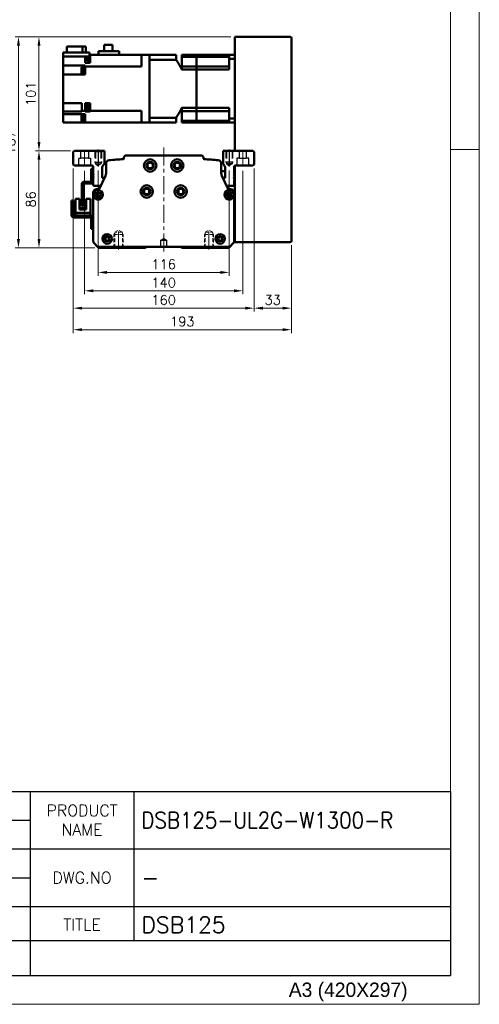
# Model space of a CAD drawing. Header units: millimetres. Extents: x 46891 to 50687, y 6223 to 10043.
# Tile 4 of 5: x 50280 to 50687, y 8529 to 9401. Entities that reach past the tile are written whole.
import ezdxf

# ---------------------------------------------------------------- set-up
doc = ezdxf.new("R2010")
doc.units = ezdxf.units.MM
doc.header["$LTSCALE"] = 0.5
for name, pattern in [('CENTER', [50.8, 31.75, -6.35, 6.35, -6.35]), ('HIDDEN', [9.525, 6.35, -3.175]), ('HIDDENX2', [19.05, 12.7, -6.35])]:
    doc.linetypes.add(name, pattern=pattern)
doc.layers.get('0').update_dxf_attribs({"lineweight": 20})
doc.layers.add('1', color=1, linetype='CENTER', lineweight=13)
doc.layers.add('외형선(ISO)', color=7, linetype='Continuous', lineweight=50)
for name, color, linetype in [('2', 2, 'HIDDENX2'), ('3', 3, 'Continuous'), ('C', 1, 'CENTER')]:
    doc.layers.add(name, color=color, linetype=linetype)
doc.styles.add('ACISOGDT', font='amgdt.shx')
doc.styles.add('DSR TEXT', font='romans.shx', dxfattribs={"bigfont": 'whgtxt.shx'})
doc.styles.get("Standard").update_dxf_attribs({"font": 'romans.shx', "bigfont": 'whgtxt.shx'})
doc.dimstyles.new('DSR', dxfattribs={"dimscale": 2, "dimtxt": 3, "dimasz": 3, "dimexe": 0.5, "dimexo": 0.5, "dimgap": 0.5, "dimtad": 1, "dimdsep": 46, "dimtxsty": 'Standard', "dimcen": 2.5, "dimclrd": 4, "dimclre": 4, "dimclrt": 2, "dimadec": 0, "dimazin": 2, "dimtfac": 1, "dimtmove": 0, "dimatfit": 3, "dimfxl": 0, "dimlwd": -1, "dimlwe": -1, "dimarcsym": 0})

# ---------------------------------------------------------------- blocks, each defined once
blk = doc.blocks.new('A$C13F00394')
at = {"layer": '3'}
for p, q in [((0, 32), (202.32, 32)), ((129.32, 32), (129.32, 0)), ((147.32, 32), (147.32, 6)), ((202.32, 32), (202.32, 0)), ((111.32, 27), (129.32, 27)), ((97.32, 22), (202.32, 22)), ((97.32, 17), (129.32, 17)), ((0, 12), (129.32, 12)), ((129.32, 12), (202.32, 12)), ((129.32, 6), (97.32, 6)), ((202.32, 6), (129.32, 6)), ((0, 0), (202.32, 0))]:
    blk.add_line(p, q, dxfattribs=at)
at = {"color": 7, "char_height": 2, "attachment_point": 5, "style": 'DSR TEXT'}
for s, insert in [('PRODUCT\\PNAME', (138.32, 27)), ('DWG.NO', (138.32, 17)), ('TITLE', (138.32, 8.83))]:
    blk.add_mtext(s, dxfattribs=dict(at, insert=insert))
blk = doc.blocks.new('A$C1C1952E1')
at = {"color": 1}
blk.add_lwpolyline([(0, 0), (420, 0), (420, 297), (0, 297)], close=True, dxfattribs=at)
at = {"color": 3}
blk.add_lwpolyline([(5, 5), (415, 5), (415, 292), (5, 292)], close=True, dxfattribs=at)
at = {"color": 7, "style": 'ACISOGDT'}
blk.add_text('A3 (420X297)', height=2.5, dxfattribs=at).set_placement((386.91, 1.28))
blk = doc.blocks.new('t8')
at = {"color": 2, "linetype": 'HIDDEN'}
for p, q in [((-4, 0), (-4, -12)), ((-3.4, -0.6), (-4, 0)), ((3.4, -0.6), (4, 0)), ((4, 0), (4, -12)), ((-3.4, -0.6), (3.4, -0.6)), ((-3.4, -0.6), (-3.4, -14)), ((3.4, -0.6), (3.4, -14)), ((-4, -12), (4, -12)), ((-4, -12), (-3.4, -13.04)), ((-3.4, -14), (3.4, -14)), ((-3.4, -14), (0, -15.96)), ((3.4, -14), (0, -15.96)), ((4, -12), (3.4, -13.04))]:
    blk.add_line(p, q, dxfattribs=at)
at = {"color": 1, "linetype": 'CENTER'}
blk.add_line((0, 1.44), (0, -17.13), dxfattribs=at)
blk = doc.blocks.new('*D96')
at = {"color": 1, "linetype": 'ByBlock'}
for p, q in [((50349.83, 9267.33), (50349.83, 9174.1)), ((50465.83, 9267.33), (50465.83, 9174.1)), ((50357.63, 9177.1), (50458.03, 9177.1))]:
    blk.add_line(p, q, dxfattribs=at)
at = {"color": 1}
for points in [[(50357.63, 9178.4), (50357.63, 9175.8), (50349.83, 9177.1)], [(50458.03, 9178.4), (50458.03, 9175.8), (50465.83, 9177.1)]]:
    blk.add_solid(points, dxfattribs=at)
at = {"layer": 'Defpoints', "color": 0}
for p in [(50349.83, 9270.93), (50465.83, 9270.93), (50465.83, 9177.1)]:
    blk.add_point(p, dxfattribs=at)
at = {"color": 3, "insert": (50407.83, 9184.3), "char_height": 8.4, "attachment_point": 5, "style": 'DSR TEXT'}
blk.add_mtext('116', dxfattribs=at)
blk = doc.blocks.new('*D97')
at = {"color": 1, "linetype": 'ByBlock'}
for p, q in [((50337.83, 9267.15), (50337.83, 9157.82)), ((50477.83, 9267.15), (50477.83, 9157.82)), ((50345.63, 9160.82), (50470.03, 9160.82))]:
    blk.add_line(p, q, dxfattribs=at)
at = {"color": 1}
for points in [[(50345.63, 9162.12), (50345.63, 9159.52), (50337.83, 9160.82)], [(50470.03, 9162.12), (50470.03, 9159.52), (50477.83, 9160.82)]]:
    blk.add_solid(points, dxfattribs=at)
at = {"layer": 'Defpoints', "color": 0}
for p in [(50337.83, 9270.75), (50477.83, 9270.75), (50477.83, 9160.82)]:
    blk.add_point(p, dxfattribs=at)
at = {"color": 3, "insert": (50407.83, 9168.02), "char_height": 8.4, "attachment_point": 5, "style": 'DSR TEXT'}
blk.add_mtext('140', dxfattribs=at)
blk = doc.blocks.new('*D98')
at = {"color": 1, "linetype": 'ByBlock'}
for p, q in [((50327.83, 9269.15), (50327.83, 9142.45)), ((50487.83, 9269.15), (50487.83, 9142.45)), ((50335.63, 9145.45), (50480.03, 9145.45))]:
    blk.add_line(p, q, dxfattribs=at)
at = {"color": 1}
for points in [[(50335.63, 9146.75), (50335.63, 9144.15), (50327.83, 9145.45)], [(50480.03, 9146.75), (50480.03, 9144.15), (50487.83, 9145.45)]]:
    blk.add_solid(points, dxfattribs=at)
at = {"layer": 'Defpoints', "color": 0}
for p in [(50327.83, 9272.75), (50487.83, 9272.75), (50487.83, 9145.45)]:
    blk.add_point(p, dxfattribs=at)
at = {"color": 3, "insert": (50407.83, 9152.65), "char_height": 8.4, "attachment_point": 5, "style": 'DSR TEXT'}
blk.add_mtext('160', dxfattribs=at)
blk = doc.blocks.new('*D99')
at = {"color": 1, "linetype": 'ByBlock'}
for p, q in [((50487.83, 9269.15), (50487.83, 9142.45)), ((50520.83, 9201.15), (50520.83, 9142.45)), ((50495.63, 9145.45), (50513.03, 9145.45))]:
    blk.add_line(p, q, dxfattribs=at)
at = {"color": 1}
for points in [[(50495.63, 9146.75), (50495.63, 9144.15), (50487.83, 9145.45)], [(50513.03, 9146.75), (50513.03, 9144.15), (50520.83, 9145.45)]]:
    blk.add_solid(points, dxfattribs=at)
at = {"layer": 'Defpoints', "color": 0}
for p in [(50487.83, 9272.75), (50520.83, 9204.75), (50520.83, 9145.45)]:
    blk.add_point(p, dxfattribs=at)
at = {"color": 3, "insert": (50504.33, 9152.65), "char_height": 8.4, "attachment_point": 5, "style": 'DSR TEXT'}
blk.add_mtext('33', dxfattribs=at)
blk = doc.blocks.new('*D100')
at = {"color": 1, "linetype": 'ByBlock'}
for p, q in [((50327.83, 9269.15), (50327.83, 9123.39)), ((50520.83, 9201.15), (50520.83, 9123.39)), ((50335.63, 9126.39), (50513.03, 9126.39))]:
    blk.add_line(p, q, dxfattribs=at)
at = {"color": 1}
for points in [[(50335.63, 9127.69), (50335.63, 9125.09), (50327.83, 9126.39)], [(50513.03, 9127.69), (50513.03, 9125.09), (50520.83, 9126.39)]]:
    blk.add_solid(points, dxfattribs=at)
at = {"layer": 'Defpoints', "color": 0}
for p in [(50327.83, 9272.75), (50520.83, 9204.75), (50520.83, 9126.39)]:
    blk.add_point(p, dxfattribs=at)
at = {"color": 3, "insert": (50424.33, 9133.59), "char_height": 8.4, "attachment_point": 5, "style": 'DSR TEXT'}
blk.add_mtext('193', dxfattribs=at)
blk = doc.blocks.new('*D101')
at = {"color": 1, "linetype": 'ByBlock'}
for p, q in [((50325.23, 9284.75), (50294.43, 9284.75)), ((50297.43, 9276.95), (50297.43, 9206.56)), ((50346.73, 9198.75), (50294.43, 9198.75))]:
    blk.add_line(p, q, dxfattribs=at)
at = {"color": 1}
for points in [[(50296.13, 9276.95), (50298.73, 9276.95), (50297.43, 9284.75)], [(50296.13, 9206.56), (50298.73, 9206.56), (50297.43, 9198.75)]]:
    blk.add_solid(points, dxfattribs=at)
at = {"layer": 'Defpoints', "color": 0}
for p in [(50328.83, 9284.75), (50297.43, 9198.75), (50350.33, 9198.75)]:
    blk.add_point(p, dxfattribs=at)
at = {"color": 3, "insert": (50290.23, 9241.75), "char_height": 8.4, "attachment_point": 5, "rotation": 90, "style": 'DSR TEXT'}
blk.add_mtext('86', dxfattribs=at)
blk = doc.blocks.new('*D102')
at = {"color": 1, "linetype": 'ByBlock'}
for p, q in [((50467.23, 9385.75), (50294.43, 9385.75)), ((50297.43, 9292.56), (50297.43, 9377.95)), ((50325.23, 9284.75), (50294.43, 9284.75))]:
    blk.add_line(p, q, dxfattribs=at)
at = {"color": 1}
for points in [[(50296.13, 9377.95), (50298.73, 9377.95), (50297.43, 9385.75)], [(50296.13, 9292.56), (50298.73, 9292.56), (50297.43, 9284.75)]]:
    blk.add_solid(points, dxfattribs=at)
at = {"layer": 'Defpoints', "color": 0}
for p in [(50297.43, 9385.75), (50470.83, 9385.75), (50328.83, 9284.75)]:
    blk.add_point(p, dxfattribs=at)
at = {"color": 3, "insert": (50290.23, 9335.25), "char_height": 8.4, "attachment_point": 5, "rotation": 90, "style": 'DSR TEXT'}
blk.add_mtext('101', dxfattribs=at)
blk = doc.blocks.new('*D103')
at = {"color": 1, "linetype": 'ByBlock'}
for p, q in [((50467.23, 9385.75), (50276.26, 9385.75)), ((50279.26, 9377.95), (50279.26, 9206.56)), ((50346.73, 9198.75), (50276.26, 9198.75))]:
    blk.add_line(p, q, dxfattribs=at)
at = {"color": 1}
for points in [[(50277.96, 9377.95), (50280.56, 9377.95), (50279.26, 9385.75)], [(50277.96, 9206.56), (50280.56, 9206.56), (50279.26, 9198.75)]]:
    blk.add_solid(points, dxfattribs=at)
at = {"layer": 'Defpoints', "color": 0}
for p in [(50470.83, 9385.75), (50279.26, 9198.75), (50350.33, 9198.75)]:
    blk.add_point(p, dxfattribs=at)
at = {"color": 3, "insert": (50272.06, 9292.25), "char_height": 8.4, "attachment_point": 5, "rotation": 90, "style": 'DSR TEXT'}
blk.add_mtext('187', dxfattribs=at)

msp = doc.modelspace()

# ---------------------------------------------------------------- linework, layer by layer
at = {"color": 1}
msp.add_line((50687.20972, 9285.82874), (50661.72712, 9285.82874), dxfattribs=at)
at = {"layer": '1'}
for p, q in [((50337.82589, 9285.75475), (50337.82589, 9270.75475)), ((50407.82589, 9287.75475), (50407.82589, 9194.75475)), ((50477.82589, 9285.75475), (50477.82589, 9270.75475))]:
    msp.add_line(p, q, dxfattribs=at)
at = {"layer": '2'}
for p, q in [((50332.57589, 9271.75475), (50332.57589, 9278.25475)), ((50332.57589, 9278.25475), (50334.52589, 9278.25475)), ((50334.52589, 9278.25475), (50334.52589, 9284.75475)), ((50341.12589, 9278.25475), (50334.52589, 9278.25475)), ((50341.12589, 9284.75475), (50341.12589, 9278.25475)), ((50341.12589, 9278.25475), (50343.07589, 9278.25475)), ((50343.07589, 9278.25475), (50343.07589, 9271.75475)), ((50346.82589, 9284.75475), (50346.82589, 9274.75475)), ((50347.32589, 9284.25475), (50346.82589, 9284.75475)), ((50347.32589, 9284.25475), (50347.32589, 9273.25475)), ((50347.32589, 9284.25475), (50352.32589, 9284.25475)), ((50352.32589, 9284.25475), (50352.82589, 9284.75475)), ((50352.32589, 9284.25475), (50352.32589, 9273.25475)), ((50352.82589, 9284.75475), (50352.82589, 9274.75475)), ((50462.82589, 9284.75475), (50462.82589, 9274.75475)), ((50463.32589, 9284.25475), (50462.82589, 9284.75475)), ((50463.32589, 9284.25475), (50463.32589, 9273.25475)), ((50468.32589, 9284.25475), (50463.32589, 9284.25475)), ((50468.32589, 9284.25475), (50468.82589, 9284.75475)), ((50468.32589, 9284.25475), (50468.32589, 9273.25475)), ((50468.82589, 9284.75475), (50468.82589, 9274.75475)), ((50474.52589, 9278.25475), (50472.57589, 9278.25475)), ((50472.57589, 9278.25475), (50472.57589, 9271.75475)), ((50474.52589, 9284.75475), (50474.52589, 9278.25475)), ((50474.52589, 9278.25475), (50481.12589, 9278.25475)), ((50481.12589, 9278.25475), (50481.12589, 9284.75475)), ((50483.07589, 9278.25475), (50481.12589, 9278.25475)), ((50483.07589, 9271.75475), (50483.07589, 9278.25475)), ((50346.82589, 9274.75475), (50352.82589, 9274.75475)), ((50346.82589, 9274.75475), (50347.32589, 9273.88872)), ((50347.32589, 9273.25475), (50349.82589, 9271.81137)), ((50347.32589, 9273.25475), (50352.32589, 9273.25475)), ((50352.32589, 9273.25475), (50349.82589, 9271.81137)), ((50352.82589, 9274.75475), (50352.32589, 9273.88872)), ((50468.82589, 9274.75475), (50462.82589, 9274.75475)), ((50462.82589, 9274.75475), (50463.32589, 9273.88872)), ((50468.32589, 9273.25475), (50463.32589, 9273.25475)), ((50463.32589, 9273.25475), (50465.82589, 9271.81137)), ((50468.32589, 9273.25475), (50465.82589, 9271.81137)), ((50468.82589, 9274.75475), (50468.32589, 9273.88872)), ((50405.32589, 9205.75475), (50407.82589, 9207.2569)), ((50407.82589, 9207.2569), (50410.32589, 9205.75475)), ((50405.32589, 9199.75475), (50405.32589, 9205.75475)), ((50405.32589, 9205.75475), (50410.32589, 9205.75475)), ((50410.32589, 9199.75475), (50405.32589, 9199.75475)), ((50410.32589, 9205.75475), (50410.32589, 9199.75475))]:
    msp.add_line(p, q, dxfattribs=at)
at = {"layer": '3'}
for p in [(50661.72712, 8717.56676), (49630.61213, 8554.47812)]:
    msp.add_line(p, (50661.72712, 8554.47812), dxfattribs=at)
at = {"layer": 'C'}
for p, q in [((50349.82589, 9285.90607), (50349.82589, 9270.9265)), ((50465.82589, 9285.90607), (50465.82589, 9270.9265))]:
    msp.add_line(p, q, dxfattribs=at)
at = {"layer": '외형선(ISO)'}
for p, q in [((50470.82589, 9384.75475), (50470.82589, 9385.75475)), ((50519.82589, 9385.75475), (50470.82589, 9385.75475)), ((50470.82589, 9284.75475), (50470.82589, 9384.75475)), ((50520.82589, 9204.75475), (50520.82589, 9384.75475)), ((50335.95358, 9377.25475), (50322.12594, 9377.25475)), ((50322.12594, 9377.25475), (50322.12594, 9371.75475)), ((50335.95358, 9371.75475), (50335.95358, 9377.25475)), ((50338.92584, 9377.25475), (50335.95358, 9377.25475)), ((50338.92584, 9377.25475), (50338.92584, 9371.75475)), ((50368.42589, 9373.15475), (50350.07589, 9373.15475)), ((50350.07589, 9369.75475), (50350.07589, 9373.15475)), ((50362.65089, 9378.55475), (50355.20089, 9378.55475)), ((50355.20089, 9378.55475), (50355.20089, 9373.15475)), ((50362.65089, 9373.15475), (50362.65089, 9378.55475)), ((50368.42589, 9373.15475), (50368.42589, 9369.75475)), ((50318.72589, 9368.25475), (50318.72589, 9371.75475)), ((50318.72589, 9371.75475), (50342.22589, 9371.75475)), ((50318.72589, 9364.19477), (50318.72589, 9368.25475)), ((50342.22589, 9368.25475), (50318.72589, 9368.25475)), ((50318.72589, 9364.19477), (50318.72589, 9360.26283)), ((50338.22589, 9368.25475), (50338.22589, 9364.19477)), ((50338.22589, 9362.7594), (50338.22589, 9364.19477)), ((50340.02589, 9364.03966), (50340.02589, 9368.25475)), ((50342.02589, 9363.88966), (50342.02589, 9368.25475)), ((50342.22589, 9371.75475), (50342.22589, 9368.25475)), ((50342.72589, 9369.78966), (50342.22589, 9369.78966)), ((50342.72589, 9369.78966), (50342.72589, 9369.75475)), ((50342.72589, 9364.19477), (50342.72589, 9369.75475)), ((50388.32589, 9369.75475), (50342.72589, 9369.75475)), ((50342.72589, 9364.19477), (50342.72589, 9362.7594)), ((50388.32589, 9365.25475), (50388.32589, 9369.75475)), ((50388.32589, 9369.75475), (50395.32589, 9369.75475)), ((50388.32589, 9365.25475), (50388.32589, 9359.31412)), ((50418.82589, 9369.75475), (50395.32589, 9369.75475)), ((50395.32589, 9369.75475), (50395.32589, 9369.75028)), ((50395.32589, 9369.75028), (50395.32589, 9365.4553)), ((50395.32589, 9365.4553), (50395.32589, 9365.45008)), ((50418.82589, 9365.45008), (50395.32589, 9365.45008)), ((50395.32589, 9314.05942), (50395.32589, 9365.45008)), ((50395.32589, 9365.25475), (50395.32589, 9314.25475)), ((50418.82589, 9369.75475), (50418.82589, 9365.45008)), ((50423.82589, 9369.75475), (50423.82589, 9368.04233)), ((50436.82589, 9369.75475), (50423.82589, 9369.75475)), ((50423.82589, 9359.50475), (50423.82589, 9368.04233)), ((50436.82589, 9368.04233), (50423.82589, 9368.04233)), ((50436.82589, 9368.04233), (50436.82589, 9369.75475)), ((50436.82589, 9369.75475), (50465.82589, 9369.75475)), ((50436.82589, 9369.75475), (50436.82589, 9368.04233)), ((50436.82589, 9364.50475), (50436.82589, 9368.04233)), ((50465.82589, 9368.04233), (50436.82589, 9368.04233)), ((50436.82589, 9364.50475), (50436.82589, 9368.04233)), ((50436.82589, 9359.50475), (50436.82589, 9364.50475)), ((50436.82589, 9359.50475), (50436.82589, 9364.50475)), ((50465.82589, 9369.75475), (50465.82589, 9366.21226)), ((50470.82589, 9369.75475), (50465.82589, 9369.75475)), ((50465.82589, 9356.79147), (50465.82589, 9366.21226)), ((50470.82589, 9366.21226), (50465.82589, 9366.21226)), ((50318.72589, 9355.75475), (50318.72589, 9360.26283)), ((50318.72589, 9360.26283), (50338.22589, 9360.26283)), ((50318.72589, 9355.75475), (50318.72589, 9352.25475)), ((50335.02589, 9353.25071), (50335.02589, 9358.85071)), ((50337.02589, 9358.85071), (50335.02589, 9358.85071)), ((50337.02589, 9353.10071), (50337.02589, 9359.00071)), ((50337.72589, 9359.00071), (50337.02589, 9359.00071)), ((50337.72589, 9353.05071), (50337.72589, 9359.05071)), ((50338.22589, 9359.05071), (50337.72589, 9359.05071)), ((50342.72589, 9362.7594), (50338.22589, 9362.7594)), ((50338.22589, 9360.26283), (50338.22589, 9359.71342)), ((50338.22589, 9359.31412), (50338.22589, 9359.71342)), ((50388.32589, 9359.31412), (50338.22589, 9359.31412)), ((50338.22589, 9359.31412), (50338.22589, 9352.25475)), ((50342.02589, 9364.03966), (50340.02589, 9364.03966)), ((50342.72589, 9363.88966), (50342.02589, 9363.88966)), ((50423.82589, 9359.50475), (50423.82589, 9356.79147)), ((50436.82589, 9359.50475), (50423.82589, 9359.50475)), ((50436.82589, 9356.79147), (50423.82589, 9356.79147)), ((50436.82589, 9356.79147), (50436.82589, 9359.50475)), ((50465.82589, 9359.50475), (50436.82589, 9359.50475)), ((50436.82589, 9359.50475), (50436.82589, 9356.79147)), ((50436.82589, 9322.71802), (50436.82589, 9356.79147)), ((50436.82589, 9356.79147), (50465.82589, 9356.79147)), ((50436.82589, 9322.71802), (50436.82589, 9356.79147)), ((50318.72589, 9326.95475), (50318.72589, 9352.25475)), ((50338.22589, 9352.25475), (50318.72589, 9352.25475)), ((50337.02589, 9353.25071), (50335.02589, 9353.25071)), ((50337.72589, 9353.10071), (50337.02589, 9353.10071)), ((50338.22589, 9353.05071), (50337.72589, 9353.05071)), ((50318.72589, 9326.95475), (50318.72589, 9323.45475)), ((50335.22589, 9326.95475), (50318.72589, 9326.95475)), ((50318.72589, 9319.47612), (50318.72589, 9323.45475)), ((50335.22589, 9326.95475), (50335.22589, 9320.19538)), ((50338.22589, 9320.19538), (50338.22589, 9326.95475)), ((50338.22589, 9326.95475), (50342.72589, 9326.95475)), ((50340.02589, 9320.292), (50340.02589, 9325.892)), ((50342.02589, 9325.892), (50340.02589, 9325.892)), ((50342.02589, 9320.142), (50342.02589, 9326.042)), ((50342.72589, 9326.042), (50342.02589, 9326.042)), ((50342.72589, 9323.54453), (50342.72589, 9326.95475)), ((50342.72589, 9323.54453), (50342.72589, 9322.63946)), ((50342.72589, 9320.19538), (50342.72589, 9322.63946)), ((50423.82589, 9322.71802), (50423.82589, 9320.00475)), ((50436.82589, 9322.71802), (50423.82589, 9322.71802)), ((50436.82589, 9320.00475), (50436.82589, 9322.71802)), ((50436.82589, 9322.71802), (50465.82589, 9322.71802)), ((50436.82589, 9322.71802), (50436.82589, 9320.00475)), ((50465.82589, 9313.29723), (50465.82589, 9322.71802)), ((50318.72589, 9319.47612), (50318.72589, 9317.25475)), ((50335.22589, 9319.47612), (50318.72589, 9319.47612)), ((50318.72589, 9317.25475), (50318.72589, 9313.75475)), ((50338.22589, 9317.25475), (50318.72589, 9317.25475)), ((50318.72589, 9309.75475), (50318.72589, 9313.75475)), ((50335.02589, 9310.46604), (50335.02589, 9316.06604)), ((50337.02589, 9316.06604), (50335.02589, 9316.06604)), ((50335.22589, 9320.19538), (50338.22589, 9320.19538)), ((50335.22589, 9319.79607), (50335.22589, 9320.19538)), ((50335.22589, 9319.79607), (50335.22589, 9319.47612)), ((50337.02589, 9310.31604), (50337.02589, 9316.21604)), ((50337.72589, 9316.21604), (50337.02589, 9316.21604)), ((50337.72589, 9310.26604), (50337.72589, 9316.26604)), ((50338.22589, 9316.26604), (50337.72589, 9316.26604)), ((50338.22589, 9320.19538), (50338.22589, 9319.79607)), ((50338.22589, 9319.47612), (50338.22589, 9319.79607)), ((50342.72589, 9319.47612), (50338.22589, 9319.47612)), ((50338.22589, 9317.25475), (50338.22589, 9315.31473)), ((50338.22589, 9309.75475), (50338.22589, 9315.31473)), ((50342.02589, 9320.292), (50340.02589, 9320.292)), ((50342.72589, 9320.142), (50342.02589, 9320.142)), ((50342.72589, 9319.79607), (50342.72589, 9320.19538)), ((50388.32589, 9320.19538), (50342.72589, 9320.19538)), ((50342.72589, 9319.79607), (50342.72589, 9319.47612)), ((50388.32589, 9320.19538), (50388.32589, 9314.25475)), ((50388.32589, 9309.75475), (50388.32589, 9314.25475)), ((50418.82589, 9314.05942), (50395.32589, 9314.05942)), ((50395.32589, 9314.05942), (50395.32589, 9314.0542)), ((50395.32589, 9314.0542), (50395.32589, 9309.75922)), ((50418.82589, 9314.05942), (50418.82589, 9309.75475)), ((50423.82589, 9320.00475), (50423.82589, 9311.46716)), ((50436.82589, 9320.00475), (50423.82589, 9320.00475)), ((50436.82589, 9315.00475), (50436.82589, 9320.00475)), ((50465.82589, 9320.00475), (50436.82589, 9320.00475)), ((50436.82589, 9315.00475), (50436.82589, 9320.00475)), ((50436.82589, 9311.46716), (50436.82589, 9315.00475)), ((50436.82589, 9311.46716), (50436.82589, 9315.00475)), ((50465.82589, 9313.29723), (50465.82589, 9309.75475)), ((50470.82589, 9313.29723), (50465.82589, 9313.29723)), ((50338.22589, 9309.75475), (50318.72589, 9309.75475)), ((50337.02589, 9310.46604), (50335.02589, 9310.46604)), ((50337.72589, 9310.31604), (50337.02589, 9310.31604)), ((50338.22589, 9310.26604), (50337.72589, 9310.26604)), ((50388.32589, 9309.75475), (50338.22589, 9309.75475)), ((50342.02589, 9309.71983), (50342.02589, 9309.75475)), ((50342.72589, 9309.71983), (50342.02589, 9309.71983)), ((50342.72589, 9309.75475), (50342.72589, 9309.71983)), ((50388.32589, 9309.75475), (50395.32589, 9309.75475)), ((50395.32589, 9309.75922), (50395.32589, 9309.75475)), ((50418.82589, 9309.75475), (50395.32589, 9309.75475)), ((50423.82589, 9311.46716), (50423.82589, 9309.75475)), ((50436.82589, 9311.46716), (50423.82589, 9311.46716)), ((50436.82589, 9309.75475), (50423.82589, 9309.75475)), ((50436.82589, 9309.75475), (50436.82589, 9311.46716)), ((50465.82589, 9311.46716), (50436.82589, 9311.46716)), ((50436.82589, 9311.46716), (50436.82589, 9309.75475)), ((50436.82589, 9309.75475), (50465.82589, 9309.75475)), ((50470.82589, 9309.75475), (50465.82589, 9309.75475)), ((50328.82589, 9284.75475), (50327.82589, 9283.75475)), ((50327.82589, 9283.75475), (50327.82589, 9272.75475)), ((50355.32589, 9284.75475), (50328.82589, 9284.75475)), ((50355.32589, 9273.28356), (50355.32589, 9284.75475)), ((50372.59848, 9278.75475), (50372.59848, 9277.97023)), ((50441.0533, 9280.75475), (50374.59848, 9280.75475)), ((50443.0533, 9277.97023), (50443.0533, 9278.75475)), ((50460.32589, 9284.75475), (50460.32589, 9273.28356)), ((50486.82589, 9284.75475), (50460.32589, 9284.75475)), ((50487.82589, 9283.75475), (50486.82589, 9284.75475)), ((50487.82589, 9272.75475), (50487.82589, 9283.75475)), ((50327.82589, 9272.75475), (50328.82589, 9271.75475)), ((50328.82589, 9271.75475), (50344.32589, 9271.75475)), ((50343.72589, 9268.75475), (50343.72589, 9257.35475)), ((50345.32589, 9268.75475), (50343.72589, 9268.75475)), ((50345.32589, 9270.75475), (50345.32589, 9264.25475)), ((50353.32589, 9261.25475), (50353.32589, 9269.28356)), ((50356.82589, 9273.41723), (50356.82589, 9264.85293)), ((50458.82589, 9264.85293), (50458.82589, 9273.41723)), ((50462.32589, 9269.28356), (50462.32589, 9261.25475)), ((50470.32589, 9264.25475), (50470.32589, 9270.75475)), ((50470.32589, 9269.75475), (50470.82589, 9269.75475)), ((50470.82589, 9204.75475), (50470.82589, 9271.62077)), ((50471.32589, 9271.75475), (50486.82589, 9271.75475)), ((50486.82589, 9271.75475), (50487.82589, 9272.75475)), ((50345.32589, 9264.25475), (50345.82589, 9263.75475)), ((50345.32589, 9263.25475), (50345.32589, 9264.25475)), ((50345.82589, 9263.75475), (50345.32589, 9263.25475)), ((50345.32589, 9263.25475), (50345.32589, 9262.25475)), ((50345.32589, 9262.25475), (50345.82589, 9261.75475)), ((50345.32589, 9261.25475), (50345.32589, 9262.25475)), ((50345.82589, 9261.75475), (50345.32589, 9261.25475)), ((50345.32589, 9261.25475), (50345.32589, 9260.25475)), ((50345.32589, 9260.25475), (50345.82589, 9259.75475)), ((50345.32589, 9259.25475), (50345.32589, 9260.25475)), ((50345.82589, 9259.75475), (50345.32589, 9259.25475)), ((50356.36569, 9262.75764), (50351.09402, 9251.33569)), ((50355.44127, 9260.75475), (50353.82589, 9260.75475)), ((50462.32589, 9266.75475), (50458.82589, 9266.75475)), ((50464.55776, 9251.33569), (50459.28609, 9262.75764)), ((50461.82589, 9260.75475), (50460.21051, 9260.75475)), ((50469.82589, 9263.75475), (50470.32589, 9264.25475)), ((50470.32589, 9263.25475), (50469.82589, 9263.75475)), ((50469.82589, 9261.75475), (50470.32589, 9262.25475)), ((50470.32589, 9261.25475), (50469.82589, 9261.75475)), ((50469.82589, 9259.75475), (50470.32589, 9260.25475)), ((50470.32589, 9259.25475), (50469.82589, 9259.75475)), ((50470.32589, 9262.25475), (50470.32589, 9263.25475)), ((50470.32589, 9260.25475), (50470.32589, 9261.25475)), ((50335.32589, 9235.75475), (50335.32589, 9255.25475)), ((50336.92589, 9255.25475), (50336.92589, 9235.75475)), ((50337.42589, 9257.35475), (50343.22589, 9257.35475)), ((50343.22589, 9255.75475), (50337.42589, 9255.75475)), ((50343.72589, 9257.35475), (50345.26549, 9257.35475)), ((50345.32589, 9259.25475), (50345.32589, 9254.75475)), ((50346.32589, 9253.75475), (50350.82589, 9253.75475)), ((50464.82589, 9253.75475), (50469.32589, 9253.75475)), ((50470.32589, 9254.75475), (50470.32589, 9259.25475)), ((50329.62592, 9242.2549), (50329.6259, 9229.8549)), ((50333.32592, 9242.25489), (50329.62592, 9242.2549)), ((50333.3259, 9232.85489), (50333.32592, 9242.25489)), ((50339.32592, 9242.25488), (50339.3259, 9232.85488)), ((50343.02592, 9242.25487), (50339.32592, 9242.25488)), ((50343.0259, 9229.85487), (50343.02592, 9242.25487)), ((50345.32589, 9247.75475), (50345.32589, 9204.99739)), ((50350.18606, 9250.75475), (50348.32589, 9250.75475)), ((50394.82589, 9250.18451), (50394.82589, 9247.32498)), ((50420.82589, 9250.18451), (50420.82589, 9247.32498)), ((50467.32589, 9250.75475), (50465.46572, 9250.75475)), ((50470.32589, 9204.99739), (50470.32589, 9247.75475)), ((50326.32593, 9237.7549), (50326.32591, 9227.7549)), ((50326.32593, 9237.7549), (50326.32594, 9240.7549)), ((50327.92594, 9240.7549), (50326.32594, 9240.7549)), ((50327.92591, 9227.8549), (50327.92593, 9237.7549)), ((50327.92594, 9240.7549), (50327.92593, 9237.7549)), ((50333.32591, 9233.85489), (50339.32591, 9233.85488)), ((50339.32591, 9233.55488), (50333.32591, 9233.55489)), ((50336.92589, 9235.75475), (50335.32589, 9235.75475)), ((50328.32591, 9225.7549), (50343.22591, 9225.75487)), ((50343.32591, 9227.35487), (50328.42591, 9227.3549)), ((50329.62589, 9227.3549), (50329.6259, 9229.8549)), ((50331.6259, 9229.85489), (50329.6259, 9229.8549)), ((50341.0259, 9229.85488), (50331.6259, 9229.85489)), ((50333.3259, 9232.85489), (50339.3259, 9232.85488)), ((50343.0259, 9229.85487), (50341.0259, 9229.85488)), ((50343.0259, 9229.85487), (50343.02589, 9227.35487)), ((50343.72591, 9225.25487), (50343.7259, 9218.75487)), ((50343.72589, 9215.75487), (50343.7259, 9218.75487)), ((50470.82589, 9222.75475), (50470.32589, 9222.75475)), ((50343.72589, 9215.75487), (50345.32589, 9215.75487)), ((50346.20457, 9202.87607), (50349.32589, 9199.75475)), ((50349.32589, 9199.75475), (50350.32589, 9198.75475)), ((50349.32589, 9199.75475), (50466.32589, 9199.75475)), ((50350.32589, 9198.75475), (50391.82589, 9198.75475)), ((50391.82589, 9198.75475), (50392.67944, 9199.6083)), ((50422.97234, 9199.6083), (50423.82589, 9198.75475)), ((50423.82589, 9198.75475), (50465.32589, 9198.75475)), ((50465.32589, 9198.75475), (50466.32589, 9199.75475)), ((50466.32589, 9199.75475), (50469.44721, 9202.87607)), ((50470.82589, 9203.75475), (50470.82589, 9204.75475)), ((50470.82589, 9203.75475), (50519.82589, 9203.75475))]:
    msp.add_line(p, q, dxfattribs=at)
for centre, radius in [((50395.82589, 9271.75475), 5.5), ((50419.82589, 9271.75475), 5.5), ((50395.82589, 9271.75475), 3.3), ((50395.82589, 9271.75475), 2.4585), ((50419.82589, 9271.75475), 3.3), ((50419.82589, 9271.75475), 2.4585), ((50392.82589, 9248.75475), 5.5), ((50392.82589, 9248.75475), 3.3), ((50392.82589, 9248.75475), 2.4585), ((50422.82589, 9248.75475), 5.5), ((50422.82589, 9248.75475), 3.3), ((50422.82589, 9248.75475), 2.4585), ((50349.82589, 9245.75475), 4.25), ((50349.82589, 9245.75475), 2.25), ((50465.82589, 9245.75475), 4.25), ((50465.82589, 9245.75475), 2.25), ((50357.82589, 9206.75475), 4.25), ((50357.82589, 9206.75475), 2.25), ((50457.82589, 9206.75475), 4.25), ((50457.82589, 9206.75475), 2.25)]:
    msp.add_circle(centre, radius, dxfattribs=at)
for centre, radius, start, end in [((50519.82589, 9384.75475), 1, 0, 90), ((50407.82589, 8781.75475), 497, 94.11817747, 95.57599887), ((50372.09848, 9277.97023), 0.5, 274.11817747, 0), ((50374.59848, 9278.75475), 2, 89.99999999, 180), ((50441.0533, 9278.75475), 2, 0, 89.99999999), ((50443.5533, 9277.97023), 0.5, 180, 265.88182237), ((50407.82589, 8781.75475), 497, 84.42400111, 85.88182251), ((50344.32589, 9270.75475), 1, 0, 90), ((50358.32589, 9269.28356), 5, 126.86989765, 180), ((50359.82589, 9273.41723), 3, 95.57599886, 180), ((50455.82589, 9273.41723), 3, 0, 84.42400111), ((50457.32589, 9269.28356), 5, 0, 53.13010235), ((50471.32589, 9270.75475), 1, 90, 180), ((50353.82589, 9261.25475), 0.5, 180, 270), ((50351.82589, 9264.85293), 5, 335.22485942, 0), ((50463.82589, 9264.85293), 5, 180, 204.77514056), ((50461.82589, 9261.25475), 0.5, 270, 0), ((50337.42589, 9255.25475), 2.1, 90, 180), ((50337.42589, 9255.25475), 0.5, 90, 180), ((50343.22589, 9257.85475), 0.5, 270, 0), ((50343.22589, 9257.85475), 2.1, 270, 346.225853), ((50343.22589, 9257.85475), 2.1, 346.225853, 0), ((50346.32589, 9254.75475), 1, 180, 270), ((50350.18606, 9251.75475), 1, 269.99999999, 335.22485942), ((50350.82589, 9250.75475), 3, 65.224808, 90), ((50464.82589, 9250.75475), 3, 90, 114.77508892), ((50465.46572, 9251.75475), 1, 204.77514056, 269.99999999), ((50469.32589, 9254.75475), 1, 270, 0), ((50348.32589, 9247.75475), 3, 89.99999999, 180), ((50349.82589, 9245.75475), 1.621, 36.95084612, 323.049153), ((50349.82589, 9245.75475), 1.5, 48.1896836, 311.81031516), ((50351.22589, 9247.31999), 0.6, 259.96251873, 324.85511283), ((50351.22589, 9244.1895), 0.6, 35.14488628, 100.03748038), ((50464.42589, 9247.31999), 0.6, 215.14488418, 280.03748038), ((50464.42589, 9244.1895), 0.6, 79.96251915, 144.85511722), ((50465.82589, 9245.75475), 1.621, 143.04915509, 216.95084916), ((50465.82589, 9245.75475), 1.621, 216.95084603, 143.049153), ((50465.82589, 9245.75475), 1.5, 228.1896836, 131.81031516), ((50467.32589, 9247.75475), 3, 0, 89.99999999), ((50328.32591, 9227.7549), 2, 179.99988906, 269.99988906), ((50328.42591, 9227.8549), 0.5, 179.99988906, 269.99988906), ((50343.22591, 9225.25487), 0.5, 359.99988906, 89.99988906), ((50343.32591, 9225.35487), 2, 0.24541394, 89.99988906), ((50357.82589, 9206.75475), 1.621, 129.96149723, 50.03850277), ((50357.82589, 9206.75475), 1.6, 134.4153086, 45.5846914), ((50356.3562, 9208.25475), 0.5, 328.99692459, 55.46537519), ((50359.29558, 9208.25475), 0.5, 124.53462897, 211.00307542), ((50457.82589, 9206.75475), 1.621, 129.96149723, 50.03850277), ((50457.82589, 9206.75475), 1.6, 134.4153086, 45.5846914), ((50456.3562, 9208.25475), 0.5, 328.99692459, 55.4653732), ((50459.29558, 9208.25475), 0.5, 124.53463096, 211.00307541), ((50348.32589, 9204.99739), 3, 180, 224.99999999), ((50393.033, 9199.25475), 0.5, 90, 135), ((50422.61878, 9199.25475), 0.5, 45, 90), ((50467.32589, 9204.99739), 3, 314.99999999, 0), ((50519.82589, 9204.75475), 1, 270, 0)]:
    msp.add_arc(centre, radius, start, end, dxfattribs=at)
for points, weights in [([(50423.82589, 9356.79147), (50421.83245, 9360.82825), (50418.82589, 9365.45008)], [1.45736434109, 1.41367336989, 1.35251798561]), ([(50418.82589, 9314.05942), (50421.83245, 9318.68124), (50423.82589, 9322.71802)], [1.35251798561, 1.41367336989, 1.45736434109])]:
    msp.add_rational_spline(points, weights, degree=2, dxfattribs=at)
for points, knots in [([(50350.82589, 9246.87278), (50350.8707, 9246.8327), (50350.92472, 9246.79733), (50351.02769, 9246.75143), (50351.07567, 9246.73726), (50351.12131, 9246.72918)], [0.07992218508, 0.07992218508, 0.07992218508, 0.07992218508, 0.09795879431, 0.09795879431, 0.11258358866, 0.11258358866, 0.11258358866, 0.11258358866]), ([(50351.12131, 9244.78032), (50351.07567, 9244.77224), (50351.02769, 9244.75807), (50350.92472, 9244.71216), (50350.8707, 9244.67679), (50350.82589, 9244.63671)], [0.04726078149, 0.04726078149, 0.04726078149, 0.04726078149, 0.06188557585, 0.06188557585, 0.07992218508, 0.07992218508, 0.07992218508, 0.07992218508]), ([(50464.53047, 9246.72918), (50464.57611, 9246.73726), (50464.62409, 9246.75143), (50464.72706, 9246.79733), (50464.78108, 9246.8327), (50464.82589, 9246.87278)], [0.04726078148, 0.04726078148, 0.04726078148, 0.04726078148, 0.06188557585, 0.06188557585, 0.07992218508, 0.07992218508, 0.07992218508, 0.07992218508]), ([(50464.82589, 9244.63671), (50464.78108, 9244.67679), (50464.72706, 9244.71216), (50464.62409, 9244.75807), (50464.57611, 9244.77224), (50464.53047, 9244.78032)], [0.07992218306, 0.07992218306, 0.07992218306, 0.07992218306, 0.09795879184, 0.09795879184, 0.11258358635, 0.11258358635, 0.11258358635, 0.11258358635])]:
    msp.add_open_spline(points, degree=3, knots=knots, dxfattribs=at)
for points in [[(50356.70612, 9207.8976), (50356.73553, 9207.92642), (50356.76268, 9207.96045), (50356.78477, 9207.9972)], [(50358.86701, 9207.9972), (50358.8891, 9207.96045), (50358.91625, 9207.92642), (50358.94566, 9207.8976)], [(50456.70612, 9207.8976), (50456.73553, 9207.92642), (50456.76268, 9207.96045), (50456.78477, 9207.9972)], [(50458.86701, 9207.9972), (50458.8891, 9207.96045), (50458.91625, 9207.92642), (50458.94566, 9207.8976)]]:
    msp.add_open_spline(points, degree=3, dxfattribs=at)

# ---------------------------------------------------------------- block references
at = {"xscale": 5.096520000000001, "yscale": 5.096520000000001, "zscale": 5.096520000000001}
for name, p in [('A$C1C1952E1', (48546.67132, 8528.99552)), ('A$C13F00394', (49630.61214, 8554.47812))]:
    msp.add_blockref(name, p, dxfattribs=at)
at = {"rotation": 180}
msp.add_blockref('t8', (50367.82589, 9198.75475), dxfattribs=at)
at = {"xscale": -1, "rotation": 180}
msp.add_blockref('t8', (50447.82589, 9198.75475), dxfattribs=at)

# ---------------------------------------------------------------- texts
at = {"color": 2, "style": 'DSR TEXT', "width": 0.9}
msp.add_text('DSB125-UL2G-W1300-R', height=14.270256, dxfattribs=at).set_placement((50388.09783, 8684.85553))
at = {"color": 2, "style": 'DSR TEXT'}
for s, height, p in [('-', 14.27026, (50388.09783, 8633.89033)), ('DSB125', 14.270256, (50388.09783, 8592.22791))]:
    msp.add_text(s, height=height, dxfattribs=at).set_placement(p)

# ---------------------------------------------------------------- dimensions: what is measured, and where the dimension line sits
for base, p1, p2, picture, middle in [((50279.26321, 9198.75475), (50470.82589, 9385.75475), (50350.32589, 9198.75475), '*D103', (50272.06321, 9292.25475)), ((50297.42871, 9385.75475), (50328.82589, 9284.75475), (50470.82589, 9385.75475), '*D102', (50290.22871, 9335.25475)), ((50297.42871, 9198.75475), (50328.82589, 9284.75475), (50350.32589, 9198.75475), '*D101', (50290.22871, 9241.75475))]:
    dim = msp.add_linear_dim(base=base, p1=p1, p2=p2, angle=90, dimstyle='DSR', override={"dimscale": 3, "dimtxt": 2.8, "dimasz": 2.600136, "dimexe": 1, "dimexo": 1.2, "dimgap": 1, "dimdec": 4, "dimtxsty": 'DSR TEXT', "dimclrd": 1, "dimclre": 1, "dimclrt": 3, "dimtdec": 4, "dimtix": 1})
    dim.commit()
    dim.dimension.update_dxf_attribs({"geometry": picture, "text_midpoint": middle})
for base, p1, p2, picture, middle in [((50487.82589, 9145.44874), (50327.82589, 9272.75475), (50487.82589, 9272.75475), '*D98', (50407.82589, 9152.64874)), ((50520.82589, 9126.39087), (50327.82589, 9272.75475), (50520.82589, 9204.75475), '*D100', (50424.32589, 9133.59087)), ((50477.82589, 9160.81539), (50337.82589, 9270.75475), (50477.82589, 9270.75475), '*D97', (50407.82589, 9168.01539)), ((50465.82589, 9177.09564), (50349.82589, 9270.9265), (50465.82589, 9270.9265), '*D96', (50407.82589, 9184.29564)), ((50520.82589, 9145.44874), (50487.82589, 9272.75475), (50520.82589, 9204.75475), '*D99', (50504.32589, 9152.64874))]:
    dim = msp.add_linear_dim(base=base, p1=p1, p2=p2, dimstyle='DSR', override={"dimscale": 3, "dimtxt": 2.8, "dimasz": 2.600136, "dimexe": 1, "dimexo": 1.2, "dimgap": 1, "dimdec": 4, "dimtxsty": 'DSR TEXT', "dimclrd": 1, "dimclre": 1, "dimclrt": 3, "dimtdec": 4, "dimtix": 1})
    dim.commit()
    dim.dimension.update_dxf_attribs({"geometry": picture, "text_midpoint": middle})

doc.saveas('drawing.dxf')
